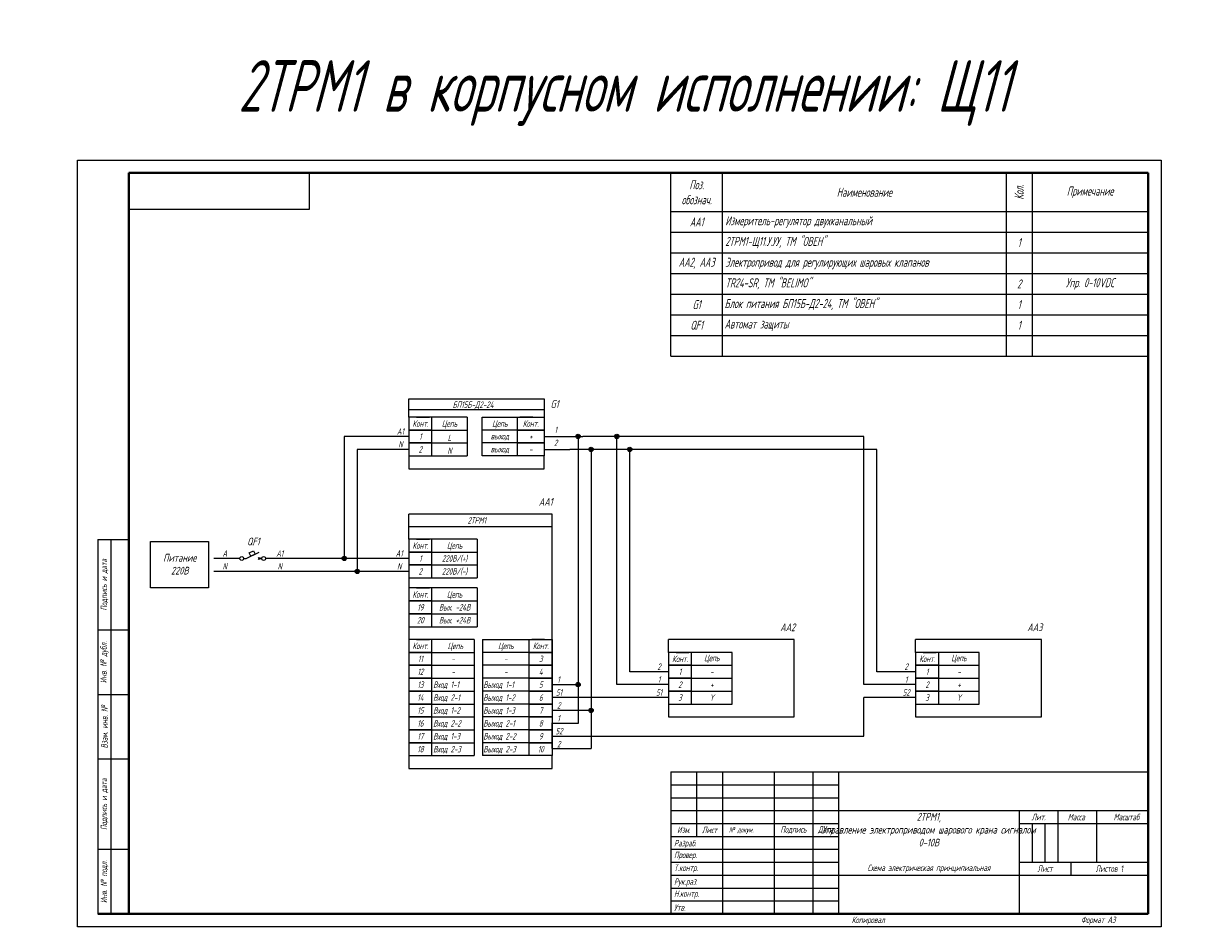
# Model space of a CAD drawing. Header units: millimetres. Extents: x -23 to 879, y 0 to 350.
# Tile 2 of 2: x 429 to 879, y 0 to 350. Entities that reach past the tile are written whole.
import ezdxf
from ezdxf.enums import TextEntityAlignment as Align

# ---------------------------------------------------------------- set-up
doc = ezdxf.new("R2010")
doc.units = ezdxf.units.MM
doc.styles.add('gost2304', font='Gost.shx', dxfattribs={"width": 0.8, "oblique": 15, "height": 2.5})
doc.styles.add('ДЛЯ текста', font='Gost.shx', dxfattribs={"width": 0.8, "oblique": 15, "height": 3.5})

msp = doc.modelspace()

# ---------------------------------------------------------------- hatches: boundary and pattern name
at = {"ltscale": 2}
h = msp.add_hatch(color=0, dxfattribs=at)
edge = h.paths.add_edge_path()
edge.add_arc((644.08, 189.92), 0.839, 0, 360)
h = msp.add_hatch(color=0, dxfattribs=at)
edge = h.paths.add_edge_path()
edge.add_arc((644.08, 189.92), 0.839, 0, 360)
h = msp.add_hatch(color=0, dxfattribs=at)
edge = h.paths.add_edge_path()
edge.add_arc((659.08, 189.92), 0.839, 0, 360)
h = msp.add_hatch(color=0, dxfattribs=at)
edge = h.paths.add_edge_path()
edge.add_arc((659.08, 189.92), 0.839, 0, 360)
h = msp.add_hatch(color=0, dxfattribs=at)
edge = h.paths.add_edge_path()
edge.add_arc((649.08, 184.92), 0.839, 0, 360)
h = msp.add_hatch(color=0, dxfattribs=at)
edge = h.paths.add_edge_path()
edge.add_arc((649.08, 184.92), 0.839, 0, 360)
h = msp.add_hatch(color=0, dxfattribs=at)
edge = h.paths.add_edge_path()
edge.add_arc((664.08, 184.92), 0.839, 0, 360)
h = msp.add_hatch(color=0, dxfattribs=at)
edge = h.paths.add_edge_path()
edge.add_arc((664.08, 184.92), 0.839, 0, 360)
h = msp.add_hatch(color=0, dxfattribs=at)
edge = h.paths.add_edge_path()
edge.add_arc((553.46, 142.66), 0.839, 0, 360)
h = msp.add_hatch(color=0, dxfattribs=at)
edge = h.paths.add_edge_path()
edge.add_arc((553.46, 142.66), 0.839, 0, 360)
h = msp.add_hatch(color=0, dxfattribs=at)
edge = h.paths.add_edge_path()
edge.add_arc((558.46, 137.66), 0.839, 0, 360)
h = msp.add_hatch(color=0, dxfattribs=at)
edge = h.paths.add_edge_path()
edge.add_arc((558.46, 137.66), 0.839, 0, 360)
h = msp.add_hatch(color=0, dxfattribs=at)
edge = h.paths.add_edge_path()
edge.add_arc((644.08, 93.78), 0.839, 0, 360)
h = msp.add_hatch(color=0, dxfattribs=at)
edge = h.paths.add_edge_path()
edge.add_arc((644.08, 93.78), 0.839, 0, 360)
h = msp.add_hatch(color=0, dxfattribs=at)
edge = h.paths.add_edge_path()
edge.add_arc((649.08, 83.78), 0.839, 0, 360)
h = msp.add_hatch(color=0, dxfattribs=at)
edge = h.paths.add_edge_path()
edge.add_arc((649.08, 83.78), 0.839, 0, 360)

# ---------------------------------------------------------------- linework, layer by layer
at = {"color": 0}
for p, q in [((450, 0), (450, 297)), ((450, 0), (450, 297)), ((540, 278), (540, 292)), ((540, 278), (540, 292)), ((470, 278), (540, 278)), ((470, 278), (540, 278)), ((470, 278), (540, 278)), ((470, 278), (540, 278)), ((581.42, 197.42), (586.42, 197.42)), ((581.42, 197.42), (586.42, 197.42)), ((626.52, 197.42), (621.52, 197.42)), ((626.52, 197.42), (621.52, 197.42)), ((581.42, 192.42), (586.42, 192.42)), ((581.42, 192.42), (586.42, 192.42)), ((626.52, 192.42), (621.52, 192.42)), ((626.52, 192.42), (621.52, 192.42)), ((458, 150), (458, 5)), ((458, 150), (470, 150)), ((463, 150), (463, 5)), ((581.42, 150.16), (586.42, 150.16)), ((515.45, 142.66), (520.45, 145.16)), ((514.45, 142.66), (515.45, 142.66)), ((520.06, 143.05), (520.84, 142.27)), ((520.06, 142.27), (520.84, 143.05)), ((521.45, 142.66), (520.45, 142.66)), ((581.42, 131.23), (586.42, 131.23)), ((458, 115), (470, 115)), ((581.42, 111.28), (586.42, 111.28)), ((631.11, 111.28), (626.11, 111.28)), ((581.42, 106.28), (586.42, 106.28)), ((631.11, 106.28), (626.11, 106.28)), ((682.04, 106.28), (687.04, 106.28)), ((682.04, 106.28), (687.04, 106.28)), ((777.82, 106.28), (782.82, 106.28)), ((777.82, 106.28), (782.82, 106.28)), ((581.42, 101.28), (586.42, 101.28)), ((631.11, 101.28), (626.11, 101.28)), ((682.04, 101.28), (687.04, 101.28)), ((682.04, 101.28), (687.04, 101.28)), ((777.82, 101.28), (782.82, 101.28)), ((777.82, 101.28), (782.82, 101.28)), ((682.04, 96.28), (687.04, 96.28)), ((682.04, 96.28), (687.04, 96.28)), ((777.82, 96.28), (782.82, 96.28)), ((777.82, 96.28), (782.82, 96.28)), ((458, 90), (470, 90)), ((581.42, 81.28), (586.42, 81.28)), ((631.11, 81.28), (626.11, 81.28)), ((581.42, 76.28), (586.42, 76.28)), ((581.42, 76.28), (586.42, 76.28)), ((631.11, 76.28), (626.11, 76.28)), ((631.11, 76.28), (626.11, 76.28)), ((581.42, 71.28), (586.42, 71.28)), ((581.42, 71.28), (586.42, 71.28)), ((631.11, 71.28), (626.11, 71.28)), ((631.11, 71.28), (626.11, 71.28)), ((458, 65), (470, 65)), ((581.42, 66.28), (586.42, 66.28)), ((581.42, 66.28), (586.42, 66.28)), ((631.11, 66.28), (626.11, 66.28)), ((680, 60), (680, 5)), ((680, 60), (865, 60)), ((680, 60), (680, 5)), ((690, 60), (690, 35)), ((690, 60), (690, 35)), ((700, 60), (700, 5)), ((720, 60), (720, 5)), ((735, 60), (735, 5)), ((745, 60), (745, 5)), ((680, 55), (745, 55)), ((680, 50), (745, 50)), ((680, 45), (745, 45)), ((745, 45), (865, 45)), ((815, 45), (815, 5)), ((830, 45), (830, 25)), ((845, 45), (845, 25)), ((680, 40), (745, 40)), ((815, 40), (865, 40)), ((820, 40), (820, 25)), ((825, 40), (825, 25)), ((680, 35), (745, 35)), ((458, 30), (470, 30)), ((680, 30), (745, 30)), ((680, 25), (745, 25)), ((815, 25), (865, 25)), ((835, 25), (835, 20)), ((680, 20), (745, 20)), ((745, 20), (865, 20)), ((680, 15), (745, 15)), ((680, 15), (745, 15)), ((680, 10), (745, 10)), ((680, 10), (745, 10)), ((680, 5), (865, 5)), ((680, 5), (865, 5))]:
    msp.add_line(p, q, dxfattribs=at)
at = {"color": 0, "lineweight": 40}
for p, q in [((470, 292), (470, 5)), ((865, 292), (470, 292)), ((470, 292), (470, 5)), ((865, 292), (865, 5)), ((865, 5), (458, 5))]:
    msp.add_line(p, q, dxfattribs=at)
at = {"color": 0, "ltscale": 100}
for p, q in [((686, 292), (680, 292)), ((692, 292), (686, 292)), ((700, 292), (692, 292)), ((770, 292), (700, 292)), ((810, 292), (700, 292)), ((833, 292), (770, 292)), ((820, 292), (810, 292)), ((810, 292), (810, 221)), ((865, 292), (820, 292)), ((820, 292), (820, 221)), ((843, 292), (833, 292)), ((865, 292), (843, 292)), ((865, 292), (865, 277)), ((578.46, 197.42), (578.46, 204.52)), ((578.46, 204.52), (630.88, 204.52)), ((578.46, 197.42), (578.46, 204.52)), ((578.46, 204.52), (630.88, 204.52)), ((630.88, 204.52), (630.88, 197.42)), ((630.88, 204.52), (630.88, 197.42)), ((601.03, 197.42), (601.03, 182.42)), ((601.03, 197.42), (601.03, 182.42)), ((578.46, 150.16), (578.46, 159.87)), ((634.08, 159.87), (578.46, 159.87)), ((634.08, 91.75), (634.08, 159.87)), ((512.95, 142.66), (502.95, 142.66)), ((578.46, 142.66), (522.95, 142.66)), ((578.46, 137.66), (502.95, 137.66)), ((587.42, 135.16), (604.96, 135.16)), ((587.42, 116.23), (604.96, 116.23)), ((603.78, 111.28), (603.78, 66.28)), ((606.96, 111.28), (606.96, 66.28))]:
    msp.add_line(p, q, dxfattribs=at)
at = {"color": 7}
for p, q in [((680, 292), (865, 292)), ((680, 221), (680, 292)), ((700, 221), (700, 292)), ((680, 277), (865, 277)), ((680, 269), (865, 269)), ((680, 261), (865, 261)), ((680, 253), (865, 253)), ((680, 245), (865, 245)), ((680, 245), (865, 245)), ((680, 237), (865, 237)), ((680, 237), (865, 237)), ((680, 229), (865, 229)), ((680, 229), (865, 229)), ((680, 221), (865, 221)), ((680, 221), (865, 221)), ((680, 221), (865, 221)), ((680, 60), (865, 60))]:
    msp.add_line(p, q, dxfattribs=at)
at = {"color": 0, "ltscale": 0.05}
for p, q in [((630.88, 200.17), (578.45, 200.17)), ((630.88, 200.17), (578.45, 200.17)), ((601.03, 197.42), (587.42, 197.42)), ((601.03, 197.42), (587.42, 197.42)), ((606.91, 197.42), (620.52, 197.42)), ((606.91, 182.42), (606.91, 197.42)), ((606.91, 197.42), (620.52, 197.42)), ((606.91, 182.42), (606.91, 197.42)), ((587.42, 192.42), (601.03, 192.42)), ((587.42, 192.42), (601.03, 192.42)), ((620.52, 192.42), (606.91, 192.42)), ((620.52, 192.42), (606.91, 192.42)), ((587.42, 187.42), (601.03, 187.42)), ((587.42, 187.42), (601.03, 187.42)), ((620.52, 187.42), (606.91, 187.42)), ((620.52, 187.42), (606.91, 187.42)), ((587.42, 182.42), (601.03, 182.42)), ((587.42, 182.42), (601.03, 182.42)), ((587.42, 182.42), (601.03, 182.42)), ((587.42, 182.42), (601.03, 182.42)), ((620.52, 182.42), (606.91, 182.42)), ((620.52, 182.42), (606.91, 182.42)), ((620.52, 182.42), (606.91, 182.42)), ((620.52, 182.42), (606.91, 182.42)), ((634.08, 154.9), (578.46, 154.9)), ((604.96, 150.16), (587.42, 150.16)), ((587.42, 145.16), (604.96, 145.16)), ((587.42, 140.16), (604.96, 140.16)), ((604.96, 131.23), (587.42, 131.23)), ((587.42, 126.23), (604.96, 126.23)), ((587.42, 121.23), (604.96, 121.23)), ((603.78, 111.28), (587.42, 111.28)), ((606.96, 111.28), (625.11, 111.28)), ((587.42, 106.28), (603.78, 106.28)), ((587.42, 106.28), (603.78, 106.28)), ((587.42, 106.28), (603.78, 106.28)), ((625.11, 106.28), (606.96, 106.28)), ((625.11, 106.28), (607.97, 106.28)), ((625.11, 106.28), (607.97, 106.28)), ((703.73, 106.28), (688.04, 106.28)), ((703.73, 106.28), (688.04, 106.28)), ((799.5, 106.28), (783.82, 106.28)), ((799.5, 106.28), (783.82, 106.28)), ((587.42, 101.28), (603.78, 101.28)), ((587.42, 101.28), (603.78, 101.28)), ((625.11, 101.28), (606.96, 101.28)), ((625.11, 101.28), (607.97, 101.28)), ((688.04, 101.28), (699.02, 101.28)), ((688.04, 101.28), (699.02, 101.28)), ((688.04, 101.28), (703.73, 101.28)), ((688.04, 101.28), (699.02, 101.28)), ((688.04, 101.28), (699.02, 101.28)), ((688.04, 101.28), (703.73, 101.28)), ((783.82, 101.28), (794.8, 101.28)), ((783.82, 101.28), (794.8, 101.28)), ((783.82, 101.28), (799.5, 101.28)), ((783.82, 101.28), (794.8, 101.28)), ((783.82, 101.28), (794.8, 101.28)), ((783.82, 101.28), (799.5, 101.28)), ((587.42, 96.28), (603.78, 96.28)), ((625.11, 96.28), (606.96, 96.28)), ((688.04, 96.28), (699.02, 96.28)), ((688.04, 96.28), (703.73, 96.28)), ((688.04, 96.28), (699.02, 96.28)), ((688.04, 96.28), (703.73, 96.28)), ((783.82, 96.28), (794.8, 96.28)), ((783.82, 96.28), (799.5, 96.28)), ((783.82, 96.28), (794.8, 96.28)), ((783.82, 96.28), (799.5, 96.28)), ((587.42, 91.28), (603.78, 91.28)), ((587.42, 91.28), (603.78, 91.28)), ((587.42, 91.28), (603.78, 91.28)), ((625.11, 91.28), (606.96, 91.28)), ((625.11, 91.28), (606.96, 91.28)), ((625.11, 91.28), (606.96, 91.28)), ((688.04, 91.28), (703.73, 91.28)), ((688.04, 91.28), (703.73, 91.28)), ((783.82, 91.28), (799.5, 91.28)), ((783.82, 91.28), (799.5, 91.28)), ((587.42, 86.28), (603.78, 86.28)), ((625.11, 86.28), (606.96, 86.28)), ((688.04, 86.28), (703.73, 86.28)), ((688.04, 86.28), (703.73, 86.28)), ((783.82, 86.28), (799.5, 86.28)), ((783.82, 86.28), (799.5, 86.28)), ((587.42, 81.28), (603.78, 81.28)), ((587.42, 81.28), (603.78, 81.28)), ((625.11, 81.28), (606.96, 81.28)), ((625.11, 81.28), (606.96, 81.28)), ((587.42, 76.28), (603.78, 76.28)), ((587.42, 76.28), (603.78, 76.28)), ((587.42, 76.28), (603.78, 76.28)), ((587.42, 76.28), (603.78, 76.28)), ((625.11, 76.28), (606.96, 76.28)), ((625.11, 76.28), (606.96, 76.28)), ((625.11, 76.28), (606.96, 76.28)), ((625.11, 76.28), (606.96, 76.28)), ((587.42, 71.28), (603.78, 71.28)), ((587.42, 71.28), (603.78, 71.28)), ((587.42, 71.28), (603.78, 71.28)), ((587.42, 71.28), (603.78, 71.28)), ((625.11, 71.28), (606.96, 71.28)), ((625.11, 71.28), (606.96, 71.28)), ((625.11, 71.28), (606.96, 71.28)), ((625.11, 71.28), (606.96, 71.28)), ((587.42, 66.28), (603.78, 66.28)), ((587.42, 66.28), (603.78, 66.28)), ((587.42, 66.28), (603.78, 66.28)), ((587.42, 66.28), (603.78, 66.28)), ((625.11, 66.28), (606.96, 66.28)), ((625.11, 66.28), (606.96, 66.28))]:
    msp.add_line(p, q, dxfattribs=at)
for p, q in [((578.46, 189.92), (553.46, 189.92)), ((553.46, 189.92), (553.46, 142.66)), ((578.46, 189.92), (553.46, 189.92)), ((553.46, 189.92), (553.46, 142.66)), ((630.88, 189.92), (645.88, 189.92)), ((630.88, 189.92), (645.88, 189.92)), ((644.08, 189.92), (644.08, 93.78)), ((644.08, 189.92), (644.08, 93.78)), ((657.48, 189.92), (645.88, 189.92)), ((657.48, 189.92), (645.88, 189.92)), ((754.86, 189.92), (657.48, 189.92)), ((659.08, 93.78), (659.08, 189.92)), ((659.08, 93.78), (659.08, 189.92)), ((754.86, 93.78), (754.86, 189.92)), ((754.86, 93.78), (754.86, 189.92)), ((578.46, 184.92), (558.46, 184.92)), ((558.46, 184.92), (558.46, 137.66)), ((578.46, 184.92), (558.46, 184.92)), ((558.46, 184.92), (558.46, 137.66)), ((630.88, 184.92), (640.88, 184.92)), ((630.88, 184.92), (640.88, 184.92)), ((662.48, 184.92), (640.88, 184.92)), ((662.48, 184.92), (640.88, 184.92)), ((649.08, 184.92), (649.08, 83.78)), ((649.08, 184.92), (649.08, 83.78)), ((759.86, 184.92), (662.48, 184.92)), ((664.08, 98.78), (664.08, 184.92)), ((664.08, 98.78), (664.08, 184.92)), ((759.86, 98.78), (759.86, 184.92)), ((759.86, 98.78), (759.86, 184.92)), ((578.46, 182.42), (578.46, 177.42)), ((578.46, 182.42), (578.46, 177.42)), ((630.88, 177.42), (630.88, 182.42)), ((630.88, 177.42), (630.88, 182.42)), ((578.46, 177.42), (630.88, 177.42)), ((578.46, 177.42), (630.88, 177.42)), ((604.96, 150.16), (604.96, 135.16)), ((578.46, 135.16), (578.46, 131.23)), ((604.96, 131.23), (604.96, 116.23)), ((578.46, 116.23), (578.46, 111.28)), ((727.85, 111.28), (679.08, 111.28)), ((679.08, 106.28), (679.08, 111.28)), ((727.85, 111.28), (679.08, 111.28)), ((679.08, 106.28), (679.08, 111.28)), ((727.85, 106.28), (727.85, 111.28)), ((727.85, 106.28), (727.85, 111.28)), ((823.63, 111.28), (774.86, 111.28)), ((774.86, 106.28), (774.86, 111.28)), ((823.63, 111.28), (774.86, 111.28)), ((774.86, 106.28), (774.86, 111.28)), ((823.63, 106.28), (823.63, 111.28)), ((823.63, 106.28), (823.63, 111.28)), ((703.73, 91.28), (703.73, 106.28)), ((703.73, 91.28), (703.73, 106.28)), ((727.85, 81.28), (727.85, 106.28)), ((727.85, 81.28), (727.85, 106.28)), ((799.5, 91.28), (799.5, 106.28)), ((799.5, 91.28), (799.5, 106.28)), ((823.63, 81.28), (823.63, 106.28)), ((823.63, 81.28), (823.63, 106.28)), ((703.73, 86.28), (703.73, 101.28)), ((703.73, 86.28), (703.73, 101.28)), ((799.5, 86.28), (799.5, 101.28)), ((799.5, 86.28), (799.5, 101.28)), ((679.08, 98.78), (664.08, 98.78)), ((679.08, 98.78), (664.08, 98.78)), ((774.86, 98.78), (759.86, 98.78)), ((774.86, 98.78), (759.86, 98.78)), ((634.08, 93.78), (644.08, 93.78)), ((634.08, 93.78), (644.08, 93.78)), ((644.08, 93.78), (644.08, 78.78)), ((664.08, 93.78), (659.08, 93.78)), ((664.08, 93.78), (659.08, 93.78)), ((679.08, 93.78), (664.08, 93.78)), ((679.08, 93.78), (664.08, 93.78)), ((679.08, 91.28), (679.08, 86.28)), ((679.08, 91.28), (679.08, 86.28)), ((759.86, 93.78), (754.86, 93.78)), ((759.86, 93.78), (754.86, 93.78)), ((774.86, 93.78), (759.86, 93.78)), ((774.86, 93.78), (759.86, 93.78)), ((774.86, 91.28), (774.86, 86.28)), ((774.86, 91.28), (774.86, 86.28)), ((679.08, 88.78), (634.08, 88.78)), ((679.08, 88.78), (634.08, 88.78)), ((679.08, 86.28), (679.08, 81.28)), ((679.08, 86.28), (679.08, 81.28)), ((774.86, 88.78), (754.86, 88.78)), ((774.86, 88.78), (754.86, 88.78)), ((754.86, 73.78), (754.86, 88.78)), ((774.86, 86.28), (774.86, 81.28)), ((774.86, 86.28), (774.86, 81.28)), ((644.08, 83.78), (634.08, 83.78)), ((644.08, 83.78), (634.08, 83.78)), ((649.08, 83.78), (644.08, 83.78)), ((649.08, 83.78), (644.08, 83.78)), ((649.08, 83.78), (649.08, 69)), ((679.08, 81.28), (727.85, 81.28)), ((679.08, 81.28), (727.85, 81.28)), ((774.86, 81.28), (823.63, 81.28)), ((774.86, 81.28), (823.63, 81.28)), ((578.46, 79), (578.46, 69)), ((634.08, 69), (634.08, 79)), ((644.08, 78.78), (634.08, 78.78)), ((634.08, 73.78), (754.86, 73.78)), ((634.08, 69), (649.08, 69)), ((578.46, 66.28), (578.46, 61.28)), ((634.08, 61.28), (634.08, 66.28)), ((578.46, 61.28), (634.08, 61.28))]:
    msp.add_line(p, q)
at = {"color": 0}
msp.add_lwpolyline([(450, 297), (870, 297), (870, 0), (450, 0)], close=True, dxfattribs=at)
at = {"color": 0, "ltscale": 0.05}
for points in [[(578.46, 192.42), (587.42, 192.42), (587.42, 197.42), (578.46, 197.42)], [(578.46, 192.42), (587.42, 192.42), (587.42, 197.42), (578.46, 197.42)], [(630.88, 192.42), (620.52, 192.42), (620.52, 197.42), (630.88, 197.42)], [(630.88, 192.42), (620.52, 192.42), (620.52, 197.42), (630.88, 197.42)], [(578.46, 187.42), (587.42, 187.42), (587.42, 192.42), (578.46, 192.42)], [(578.46, 187.42), (587.42, 187.42), (587.42, 192.42), (578.46, 192.42)], [(630.88, 187.42), (620.52, 187.42), (620.52, 192.42), (630.88, 192.42)], [(630.88, 187.42), (620.52, 187.42), (620.52, 192.42), (630.88, 192.42)], [(578.46, 182.42), (587.42, 182.42), (587.42, 187.42), (578.46, 187.42)], [(578.46, 182.42), (587.42, 182.42), (587.42, 187.42), (578.46, 187.42)], [(630.88, 182.42), (620.52, 182.42), (620.52, 187.42), (630.88, 187.42)], [(630.88, 182.42), (620.52, 182.42), (620.52, 187.42), (630.88, 187.42)], [(578.46, 145.16), (587.42, 145.16), (587.42, 150.16), (578.46, 150.16)], [(578.46, 140.16), (587.42, 140.16), (587.42, 145.16), (578.46, 145.16)], [(578.46, 135.16), (587.42, 135.16), (587.42, 140.16), (578.46, 140.16)], [(578.46, 126.23), (587.42, 126.23), (587.42, 131.23), (578.46, 131.23)], [(578.46, 121.23), (587.42, 121.23), (587.42, 126.23), (578.46, 126.23)], [(578.46, 116.23), (587.42, 116.23), (587.42, 121.23), (578.46, 121.23)], [(578.46, 106.28), (587.42, 106.28), (587.42, 111.28), (578.46, 111.28)], [(634.08, 106.28), (625.11, 106.28), (625.11, 111.28), (634.08, 111.28)], [(578.46, 101.28), (587.42, 101.28), (587.42, 106.28), (578.46, 106.28)], [(634.08, 101.28), (625.11, 101.28), (625.11, 106.28), (634.08, 106.28)], [(679.08, 101.28), (688.04, 101.28), (688.04, 106.28), (679.08, 106.28)], [(679.08, 101.28), (688.04, 101.28), (688.04, 106.28), (679.08, 106.28)], [(774.86, 101.28), (783.82, 101.28), (783.82, 106.28), (774.86, 106.28)], [(774.86, 101.28), (783.82, 101.28), (783.82, 106.28), (774.86, 106.28)], [(578.46, 96.28), (587.42, 96.28), (587.42, 101.28), (578.46, 101.28)], [(634.08, 96.28), (625.11, 96.28), (625.11, 101.28), (634.08, 101.28)], [(679.08, 96.28), (688.04, 96.28), (688.04, 101.28), (679.08, 101.28)], [(679.08, 96.28), (688.04, 96.28), (688.04, 101.28), (679.08, 101.28)], [(774.86, 96.28), (783.82, 96.28), (783.82, 101.28), (774.86, 101.28)], [(774.86, 96.28), (783.82, 96.28), (783.82, 101.28), (774.86, 101.28)], [(578.46, 91.28), (587.42, 91.28), (587.42, 96.28), (578.46, 96.28)], [(634.08, 91.28), (625.11, 91.28), (625.11, 96.28), (634.08, 96.28)], [(679.08, 91.28), (688.04, 91.28), (688.04, 96.28), (679.08, 96.28)], [(679.08, 91.28), (688.04, 91.28), (688.04, 96.28), (679.08, 96.28)], [(774.86, 91.28), (783.82, 91.28), (783.82, 96.28), (774.86, 96.28)], [(774.86, 91.28), (783.82, 91.28), (783.82, 96.28), (774.86, 96.28)], [(578.46, 86.28), (587.42, 86.28), (587.42, 91.28), (578.46, 91.28)], [(634.08, 86.28), (625.11, 86.28), (625.11, 91.28), (634.08, 91.28)], [(679.08, 86.28), (688.04, 86.28), (688.04, 91.28), (679.08, 91.28)], [(679.08, 86.28), (688.04, 86.28), (688.04, 91.28), (679.08, 91.28)], [(774.86, 86.28), (783.82, 86.28), (783.82, 91.28), (774.86, 91.28)], [(774.86, 86.28), (783.82, 86.28), (783.82, 91.28), (774.86, 91.28)], [(578.46, 81.28), (587.42, 81.28), (587.42, 86.28), (578.46, 86.28)], [(634.08, 81.28), (625.11, 81.28), (625.11, 86.28), (634.08, 86.28)], [(578.46, 76.28), (587.42, 76.28), (587.42, 81.28), (578.46, 81.28)], [(634.08, 76.28), (625.11, 76.28), (625.11, 81.28), (634.08, 81.28)], [(578.46, 71.28), (587.42, 71.28), (587.42, 76.28), (578.46, 76.28)], [(634.08, 71.28), (625.11, 71.28), (625.11, 76.28), (634.08, 76.28)], [(578.46, 66.28), (587.42, 66.28), (587.42, 71.28), (578.46, 71.28)], [(634.08, 66.28), (625.11, 66.28), (625.11, 71.28), (634.08, 71.28)]]:
    msp.add_lwpolyline(points, close=True, dxfattribs=at)
at = {"color": 0, "ltscale": 100}
msp.add_lwpolyline([(478.39, 149.27), (500.79, 149.27), (500.79, 131.22), (478.39, 131.22)], close=True, dxfattribs=at)
at = {"color": 0, "ltscale": 0.008}
msp.add_lwpolyline([(516.53, 144.79), (518.23, 145.64), (518.86, 144.36), (517.17, 143.52)], close=True, dxfattribs=at)
at = {"color": 0, "ltscale": 2}
for centre in [(644.08, 189.92), (644.08, 189.92), (659.08, 189.92), (659.08, 189.92), (649.08, 184.92), (649.08, 184.92), (664.08, 184.92), (664.08, 184.92), (553.46, 142.66), (553.46, 142.66), (558.46, 137.66), (558.46, 137.66), (644.08, 93.78), (644.08, 93.78), (649.08, 83.78), (649.08, 83.78)]:
    msp.add_circle(centre, 0.839, dxfattribs=at)
at = {"color": 0}
for centre in [(513.7, 142.66), (522.2, 142.66)]:
    msp.add_circle(centre, 0.75, dxfattribs=at)

# ---------------------------------------------------------------- texts
at = {"color": 0, "style": 'gost2304', "oblique": 15, "width": 0.8}
for s, p in [('БП15Б-Д2-24', (603.35, 202.23)), ('БП15Б-Д2-24', (603.35, 202.23)), ('Конт.', (582.94, 194.92)), ('Конт.', (582.94, 194.92)), ('Цепь', (594.23, 194.92)), ('Цепь', (594.23, 194.92)), ('Цепь', (613.71, 194.92)), ('Цепь', (613.71, 194.92)), ('Конт.', (625.7, 194.92)), ('Конт.', (625.7, 194.92)), ('A1', (575.22, 191.89)), ('A1', (575.22, 191.89)), ('1', (582.94, 189.92)), ('1', (582.94, 189.92)), ('L', (594.23, 189.42)), ('L', (594.23, 189.42)), ('выход', (613.71, 190)), ('выход', (613.71, 190)), ('+', (625.7, 189.92)), ('+', (625.7, 189.92)), ('N', (575.22, 186.89)), ('N', (575.22, 186.89)), ('2', (582.94, 184.92)), ('2', (582.94, 184.92)), ('N', (594.23, 184.42)), ('N', (594.23, 184.42)), ('выход', (613.71, 185)), ('выход', (613.71, 185)), ('-', (625.7, 184.92)), ('-', (625.7, 184.92)), ('2ТРМ1', (604.81, 157.4)), ('Конт.', (582.94, 147.66)), ('Цепь', (596.19, 147.66)), ('A', (507.11, 144.62)), ('A1', (528.45, 144.62)), ('A1', (574.73, 144.62)), ('220В/(+)', (596.19, 142.66)), ('N', (507.11, 139.62)), ('N', (528.45, 139.62)), ('N', (574.73, 139.62)), ('1', (582.94, 142.66)), ('2', (582.94, 137.66)), ('220В/(-)', (596.19, 137.66)), ('Конт.', (582.94, 128.73)), ('Цепь', (596.19, 128.73)), ('19', (582.94, 123.73)), ('Вых. -24В', (596.22, 123.73)), ('20', (582.94, 118.73)), ('Вых. +24В', (596.22, 118.73)), ('Конт.', (582.94, 108.78)), ('Цепь', (596.5, 108.78)), ('Цепь', (616.04, 108.78)), ('Конт.', (629.6, 108.78)), ('11', (582.94, 103.78)), ('3', (629.6, 103.78)), ('Конт.', (683.56, 103.78)), ('Конт.', (683.56, 103.78)), ('Конт.', (779.34, 103.78)), ('Конт.', (779.34, 103.78)), ('12', (582.94, 98.78)), ('4', (629.6, 98.78)), ('2', (675.45, 100.75)), ('2', (675.45, 100.75)), ('1', (683.56, 98.78)), ('1', (683.56, 98.78)), ('2', (771.23, 100.75)), ('2', (771.23, 100.75)), ('1', (779.34, 98.78)), ('1', (779.34, 98.78)), ('13', (582.94, 93.78)), ('5', (629.6, 93.78)), ('1', (636.48, 95.75)), ('1', (636.48, 95.75)), ('1', (675.45, 95.75)), ('1', (675.45, 95.75)), ('2', (683.56, 93.78)), ('2', (683.56, 93.78)), ('1', (771.23, 95.75)), ('1', (771.23, 95.75)), ('2', (779.34, 93.78)), ('2', (779.34, 93.78)), ('6', (629.6, 88.78)), ('51', (636.67, 90.75)), ('51', (675.45, 90.75)), ('3', (683.56, 88.78)), ('3', (683.56, 88.78)), ('52', (771.23, 90.75)), ('3', (779.34, 88.78)), ('3', (779.34, 88.78)), ('14', (582.94, 88.78)), ('2', (636.57, 85.75)), ('2', (636.57, 85.75)), ('15', (582.94, 83.78)), ('7', (629.6, 83.78)), ('1', (636.48, 80.75)), ('1', (636.48, 80.75)), ('16', (582.94, 78.78)), ('8', (629.6, 78.78)), ('52', (636.67, 75.75)), ('17', (582.94, 73.78)), ('9', (629.6, 73.78)), ('2', (636.57, 70.75)), ('2', (636.57, 70.75)), ('18', (582.94, 68.78)), ('10', (629.6, 68.78))]:
    msp.add_text(s, height=2.5, dxfattribs=at).set_placement(p, align=Align.MIDDLE_CENTER)
at = {"style": 'gost2304', "oblique": 15, "width": 0.8}
for p in [(595.6, 103.78), (616.04, 103.78), (595.6, 98.78), (616.04, 98.78)]:
    msp.add_text('-', height=2.5, dxfattribs=at).set_placement(p, align=Align.MIDDLE)
at = {"color": 0, "style": 'gost2304', "oblique": 15, "width": 0.8}
for s, p in [('Вход 1-1', (587.89, 93.78)), ('Выход 1-1', (607.31, 93.78)), ('Вход 2-1', (587.89, 88.78)), ('Выход 1-2', (607.31, 88.78)), ('Вход 1-2', (587.89, 83.78)), ('Выход 1-3', (607.31, 83.78)), ('Вход 2-2', (587.89, 78.78)), ('Выход 2-1', (607.31, 78.78)), ('Вход 1-3', (587.89, 73.78)), ('Выход 2-2', (607.31, 73.78)), ('Вход 2-3', (587.89, 68.78)), ('Выход 2-3', (607.31, 68.78))]:
    msp.add_text(s, height=2.5, dxfattribs=at).set_placement(p, align=Align.MIDDLE_LEFT)
at = {"color": 7, "linetype": 'Continuous'}
for s, insert, char_height, width, attachment_point, style in [('{\\C256;2ТРМ1 в корпусном исполнении: Н, Щ1, Щ2}', (211.86, 320.1), 20, 520.798, 5, 'ДЛЯ текста'), ('{\\C256;2ТРМ1 в корпусном исполнении: Щ11}', (661.86, 322.95), 20, 464.3779, 5, 'ДЛЯ текста'), ('\\A1;Поз.\\Pобознач.', (690, 284.5), 3.5, 20, 5, 'ДЛЯ текста'), ('\\A1;Наименование', (755, 284.5), 3.5, 110, 5, 'ДЛЯ текста'), ('\\A1;Примечание', (842.5, 284.5), 3.5, 45, 5, 'ДЛЯ текста'), ('\\A1;AA1', (690, 273), 3.5, 20, 5, 'ДЛЯ текста'), ('\\A1;1', (815, 265), 3.5, 10, 5, 'ДЛЯ текста'), ('\\A1;AA2, AA3', (690, 257), 3.5, 20, 5, 'ДЛЯ текста'), ('\\A1;2', (815, 249), 3.5, 10, 5, 'ДЛЯ текста'), ('\\A1;G1', (690, 241), 3.5, 20, 5, 'ДЛЯ текста'), ('\\A1;1', (815, 241), 3.5, 10, 5, 'ДЛЯ текста'), ('\\A1;1', (815, 241), 3.5, 10, 5, 'ДЛЯ текста'), ('\\A1;QF1', (690, 233), 3.5, 20, 5, 'ДЛЯ текста'), ('\\A1;Автомат защиты', (700.84, 233), 3.5, 110, 4, 'ДЛЯ текста'), ('\\A1;1', (815, 233), 3.5, 10, 5, 'ДЛЯ текста'), ('\\A1;Цепь', (695.88, 103.78), 2.5, 15.6834, 5, 'gost2304'), ('\\A1;Цепь', (695.88, 103.78), 2.5, 15.6834, 5, 'gost2304'), ('\\A1;Цепь', (791.66, 103.78), 2.5, 15.6834, 5, 'gost2304'), ('\\A1;Цепь', (791.66, 103.78), 2.5, 15.6834, 5, 'gost2304'), ('\\A1;+', (695.88, 93.78), 2.5, 15.6834, 5, 'gost2304'), ('\\A1;+', (695.88, 93.78), 2.5, 15.6834, 5, 'gost2304'), ('\\A1;-', (695.88, 98.78), 2.5, 15.6834, 5, 'gost2304'), ('\\A1;-', (695.88, 98.78), 2.5, 15.6834, 5, 'gost2304'), ('\\A1;+', (791.66, 93.78), 2.5, 15.6834, 5, 'gost2304'), ('\\A1;+', (791.66, 93.78), 2.5, 15.6834, 5, 'gost2304'), ('\\A1;-', (791.66, 98.78), 2.5, 15.6834, 5, 'gost2304'), ('\\A1;-', (791.66, 98.78), 2.5, 15.6834, 5, 'gost2304'), ('\\A1;Y', (695.88, 88.78), 2.5, 15.6834, 5, 'gost2304'), ('\\A1;Y', (695.88, 88.78), 2.5, 15.6834, 5, 'gost2304'), ('\\A1;Y', (791.66, 88.78), 2.5, 15.6834, 5, 'gost2304'), ('\\A1;Y', (791.66, 88.78), 2.5, 15.6834, 5, 'gost2304')]:
    msp.add_mtext(s, dxfattribs=dict(at, insert=insert, char_height=char_height, width=width, attachment_point=attachment_point, style=style))
at = {"color": 7, "linetype": 'Continuous', "insert": (815, 284.5), "char_height": 3.5, "width": 15, "attachment_point": 5, "rotation": 90, "style": 'ДЛЯ текста'}
msp.add_mtext('\\A1;Кол.', dxfattribs=at)
at = {"color": 7, "linetype": 'Continuous', "char_height": 3.5, "line_spacing_factor": 1.371429, "style": 'ДЛЯ текста'}
for s, insert, width, attachment_point in [('\\pxql;{\\C0;Измеритель-регулятор двухканальный \\P2ТРМ1-Щ11.У.УУ, ТМ "ОВЕН"}', (756.1, 269), 110, 5), ('\\pxql;{\\C0;Электропривод для регулирующих шаровых клапанов\\PTR24-SR, ТМ "BELIMO"}', (756.1, 253), 110, 5), ('\\A1;Упр. 0-10VDC', (842.5, 249), 45, 5), ('{\\C0;Блок питания БП15Б-Д2-24, ТМ "ОВЕН"}', (700.83, 241), 110, 4)]:
    msp.add_mtext(s, dxfattribs=dict(at, insert=insert, width=width, attachment_point=attachment_point))
at = {"color": 0, "style": 'gost2304'}
for s, insert, char_height, width, attachment_point in [('1', (635.37, 192.42), 2.5, 8.9641, 5), ('1', (635.37, 192.42), 2.5, 8.9641, 5), ('2', (635.37, 187.42), 2.5, 8.9641, 5), ('2', (635.37, 187.42), 2.5, 8.9641, 5), ('\\A1;Питание\\P220В', (489.68, 140.44), 3, 39.9795, 5), ('{\\H1.2x;\\C256;2ТРМ1,\\PУправление электроприводом шарового крана сигналом 0-10В\\P\\P\\H0.83333x;Схема электрическая принципиальная}', (780, 32.5), 2.5, 70, 5), ('\\pi4.8281;Лит.', (815, 42.5), 2.5, 15, 4), ('\\pi3.8575;Масса ', (830, 42.5), 2.5, 15, 4), ('\\pi4.2529;Масштаб', (854.46, 42.5), 2.5, 18.918, 5), ('Изм.', (685, 37.5), 2.5, 10, 5), ('Лист', (695, 37.5), 2.5, 10, 5), ('{\\H0.83333x;№ докум}.', (707.33, 37.5), 2.5, 20, 5), ('Подпись', (727.5, 37.5), 2.5, 15, 5), ('Дата', (740, 37.5), 2.5, 10, 5), (' Разраб.', (680, 32.06), 2.5, 20, 4), (' Провер.', (680, 27.5), 2.5, 20, 4), (' Т.контр.', (680, 22.5), 2.5, 20, 4), ('{\\Q10;Лист  }', (825.08, 22.5), 2.5, 20, 5), ('{\\Q10;Листов 1}', (850, 22.5), 2.5, 30, 5), (' Рук.раз.', (680, 17.15), 2.5, 20, 4), (' Н.контр.', (680, 12.5), 2.5, 20, 4), (' Утв.', (680, 7.44), 2.5, 20, 4)]:
    msp.add_mtext(s, dxfattribs=dict(at, insert=insert, char_height=char_height, width=width, attachment_point=attachment_point))
at = {"color": 0, "char_height": 2.5, "attachment_point": 5, "rotation": 90, "style": 'gost2304'}
for s, insert, width in [('{\\Q10;Подпись и дата}', (460.5, 132.5), 35), ('{\\Q10;Инв. № дубл.}', (460.5, 102.5), 25), ('{\\Q10;Взам. инв. №}', (460.5, 77.5), 25), ('{\\Q10;Подпись и дата}', (460.5, 47.5), 35), ('\\pt24;{\\Q10;Инв. № подл.}', (460.5, 17.5), 25)]:
    msp.add_mtext(s, dxfattribs=dict(at, insert=insert, width=width))
at = {"color": 0, "lineweight": 15, "char_height": 2.5, "width": 23.5385, "attachment_point": 1, "style": 'gost2304'}
for s, insert in [('Копировал', (750.12, 3.93)), ('Формат A3', (839, 3.93))]:
    msp.add_mtext(s, dxfattribs=dict(at, insert=insert))
at = {"color": 0, "style": 'gost2304', "oblique": 15, "width": 0.8, "flags": 8}
for tag, p in [('G1', (634.97, 201)), ('G1', (634.97, 201)), ('AA1', (631.52, 163.09)), ('QF1', (518.23, 147.74)), ('AA2', (725.29, 114.49)), ('AA3', (821.07, 114.49))]:
    msp.add_attdef(tag, text='QF1', height=3, dxfattribs=at).set_placement(p, align=Align.CENTER)

doc.saveas('drawing.dxf')
